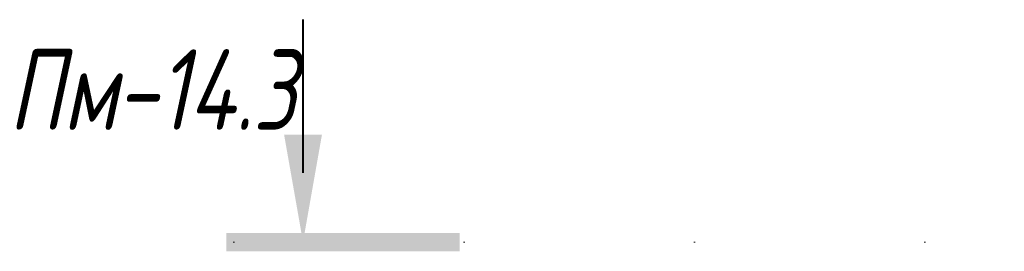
# Model space of a CAD drawing. Header units: millimetres. Extents: x -2602 to 8363, y -1002 to 45917.
# Tile 10 of 26: x -2602 to -1533, y 42875 to 43127. Entities that reach past the tile are written whole.
import ezdxf

# ---------------------------------------------------------------- set-up
doc = ezdxf.new("R2010")
doc.units = ezdxf.units.MM
doc.linetypes.add('ADSK_Линия разреза', pattern=[500, 0, -250, 0, -250])
doc.layers.add('G-____-____-SYMB', color=111, linetype='Continuous', lineweight=9)
doc.styles.add('GOST Common_I_1', font='GOST_Common Italic.ttf', dxfattribs={"width": 0.8, "height": 87.5})

# ---------------------------------------------------------------- blocks, each defined once
blk = doc.blocks.new('Разрез - Номер вида сзади_3_5 мм-6451-КЖ1_ПЭ_ВЭ14_Армирование_Пилоны_Пм-14_3_1-1')
at = {"layer": 'G-____-____-SYMB'}
for points in [[(-2315.3, 43002.2), (-2294.7, 42885.4), (-2274.1, 43002.2)], [(-2124.7, 42875.3), (-2124.7, 42895.2), (-2378, 42895.2), (-2378, 42875.3)]]:
    blk.add_hatch(color=256, dxfattribs=at).paths.add_polyline_path(points)
at = {"layer": 'G-____-____-SYMB', "lineweight": 40}
blk.add_line((-2294.7, 42960.4), (-2294.7, 43127), dxfattribs=at)

msp = doc.modelspace()

# ---------------------------------------------------------------- linework, layer by layer
at = {"layer": 'G-____-____-SYMB', "linetype": 'ADSK_Линия разреза', "lineweight": 20}
msp.add_line((-2369.6658, 42885.3738), (1586.2492, 42885.3738), dxfattribs=at)

# ---------------------------------------------------------------- block references
at = {"layer": 'G-____-____-SYMB', "lineweight": 40}
msp.add_blockref('Разрез - Номер вида сзади_3_5 мм-6451-КЖ1_ПЭ_ВЭ14_Армирование_Пилоны_Пм-14_3_1-1', (0, 0), dxfattribs=at)

# ---------------------------------------------------------------- texts
at = {"layer": 'G-____-____-SYMB', "char_height": 87.5, "attachment_point": 1, "style": 'GOST Common_I_1'}
for s, insert, width in [('-14.3', (-2498.0582, 43094.7505), 267.763625), ('Пм', (-2614.4749, 43094.7505), 141.097)]:
    msp.add_mtext(s, dxfattribs=dict(at, insert=insert, width=width))

doc.saveas('drawing.dxf')
